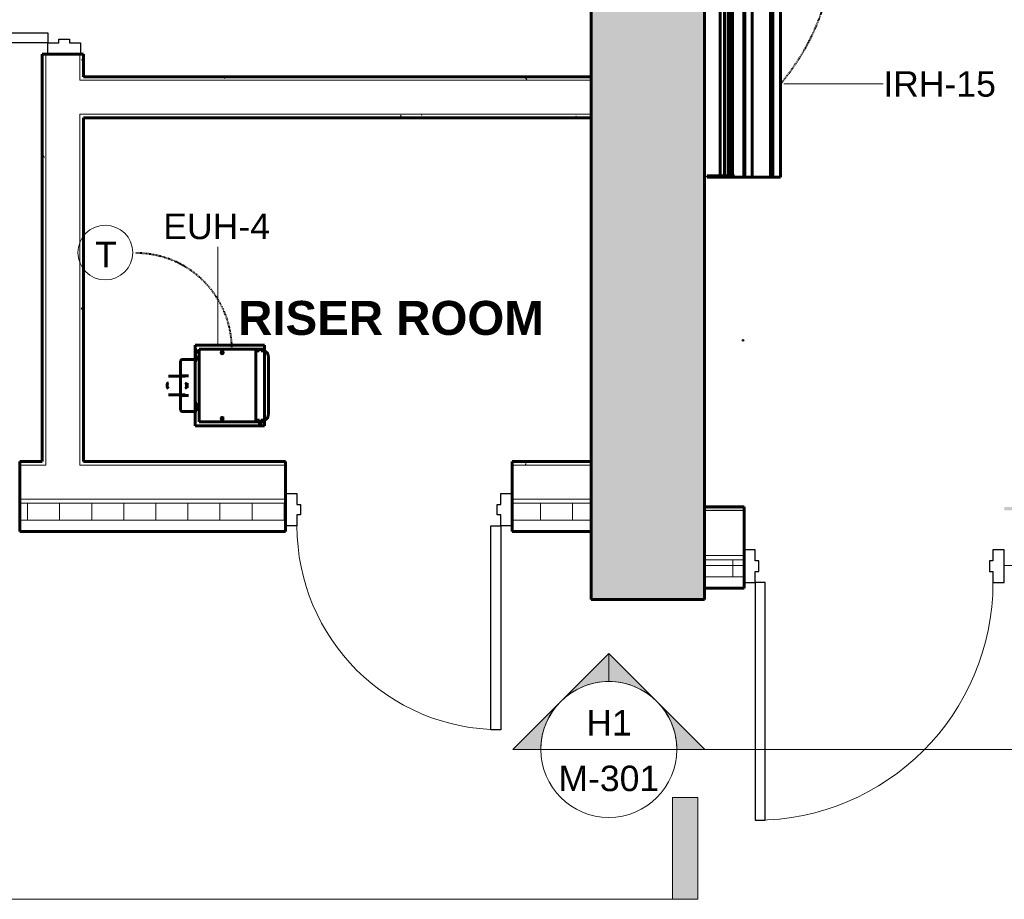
# Model space of a CAD drawing. Header units: inches. Extents: x -703 to 1762, y -443 to 551.
# Tile 8 of 15: x 44 to 218, y -65 to 91. Entities that reach past the tile are written whole.
import ezdxf

# ---------------------------------------------------------------- set-up
doc = ezdxf.new("R2010")
doc.units = ezdxf.units.IN
doc.header["$MEASUREMENT"] = 0
doc.linetypes.add('Hidden 1_16_', pattern=[0.09375, 0.0625, -0.03125])
for name, color, linetype, lineweight in [('A-ANNO-NOTE', 131, 'Continuous', 9), ('A-AREA-IDEN', 2, 'Continuous', 9), ('A-DETL', 90, 'Continuous', 9), ('A-DOOR', 31, 'Continuous', 18), ('A-DOOR-FRAM', 31, 'Continuous', 30), ('A-WALL', 113, 'Continuous', 18), ('A-WALL-PATT', 111, 'Continuous', 60), ('G-ANNO-SYMB', 111, 'Continuous', 9), ('I-WALL', 2, 'Continuous', 18), ('L-SITE-WALL', 31, 'Continuous', 18), ('M-EQPM', 50, 'Continuous', 60), ('M-EQPM-IDEN', 50, 'Continuous', 9)]:
    doc.layers.add(name, color=color, linetype=linetype, lineweight=lineweight)
doc.styles.add('Arial', font='arial.ttf', dxfattribs={"height": 4.5})
doc.styles.add('Arial_B', font='arialbd.ttf', dxfattribs={"height": 6})
pattern_1 = [(0, (0, 0), (15.36, 3.84), [0.634, -10.886, 0.634, -10.886, -61.44]), (0, (0, 0), (15.36, 3.84), [-23.04, 0.634, -22.406, 0.634, -10.886, -26.88]), (0, (0, 0), (15.36, 3.84), [-57.6, 0.634, -7.046, 0.634, -18.566]), (120, (5.76, 1.92), (-11.005538, 11.38215), [0.634, -10.886, 0.634, -10.886, -61.44]), (120, (5.76, 1.92), (-11.005538, 11.38215), [-23.04, 0.634, -22.406, 0.634, -10.886, -26.88]), (120, (5.76, 1.92), (-11.005538, 11.38215), [-57.6, 0.634, -7.046, 0.634, -18.566]), (240, (7.68, 9.6), (-4.354462, -15.22215), [0.634, -10.886, 0.634, -10.886, -61.44]), (240, (7.68, 9.6), (-4.354462, -15.22215), [-23.04, 0.634, -22.406, 0.634, -10.886, -26.88]), (240, (7.68, 9.6), (-4.354462, -15.22215), [-57.6, 0.634, -7.046, 0.634, -18.566])]
pattern_2 = [(0, (0, 0), (0, 5.666), []), (90, (0, 0), (-5.666, 3e-16), [])]

# ---------------------------------------------------------------- blocks, each defined once
blk = doc.blocks.new('Door-Passage-Single-Flush - 36_ x 84_-580149-01_All_Mech_WORK')
at = {"layer": 'A-DOOR', "color": 50, "lineweight": 30}
for p, q in [((16.25, -2.875), (18, -2.875)), ((16.25, -38.875), (16.25, -2.875)), ((18, -2.875), (18, -38.875)), ((18, -38.875), (16.25, -38.875))]:
    blk.add_line(p, q, dxfattribs=at)
at = {"layer": 'A-DOOR', "color": 7, "lineweight": 9}
blk.add_arc((18, -2.875), 36, 180, 270, dxfattribs=at)
at = {"layer": 'A-DOOR-FRAM', "color": 50}
for p, q in [((-20, 2.875), (-18, 2.875)), ((-20, -2.875), (-20, 2.875)), ((-18, 2.875), (-18, 0.9375)), ((18, 2.875), (20, 2.875)), ((18, 0.9375), (18, 2.875)), ((20, 2.875), (20, -2.875)), ((-18, 0.9375), (-17.375, 0.9375)), ((-17.375, 0.9375), (-17.375, -0.9375)), ((17.375, 0.9375), (18, 0.9375)), ((17.375, -0.9375), (17.375, 0.9375)), ((-18, -0.9375), (-18, -2.875)), ((-17.375, -0.9375), (-18, -0.9375)), ((18, -0.9375), (17.375, -0.9375)), ((18, -2.875), (18, -0.9375)), ((-18, -2.875), (-20, -2.875)), ((20, -2.875), (18, -2.875))]:
    blk.add_line(p, q, dxfattribs=at)
blk = doc.blocks.new('Door-Passage-Single-Flush - 36_ x 84_-580242-01_All_Mech_WORK')
at = {"layer": 'A-DOOR', "color": 50, "lineweight": 30}
for p, q in [((16.25, -5.4375), (18, -5.4375)), ((16.25, -41.4375), (16.25, -5.4375)), ((18, -5.4375), (18, -41.4375)), ((18, -41.4375), (16.25, -41.4375))]:
    blk.add_line(p, q, dxfattribs=at)
at = {"layer": 'A-DOOR', "color": 7, "lineweight": 9}
blk.add_arc((18, -5.4375), 36, 180, 270, dxfattribs=at)
at = {"layer": 'A-DOOR-FRAM', "color": 50}
for p, q in [((-20, 0.3125), (-18, 0.3125)), ((-20, -5.4375), (-20, 0.3125)), ((-18, 0.3125), (-18, -1.625)), ((18, 0.3125), (20, 0.3125)), ((18, -1.625), (18, 0.3125)), ((20, 0.3125), (20, -5.4375)), ((-18, -1.625), (-17.375, -1.625)), ((-17.375, -1.625), (-17.375, -3.5)), ((17.375, -1.625), (18, -1.625)), ((17.375, -3.5), (17.375, -1.625)), ((-18, -3.5), (-18, -5.4375)), ((-17.375, -3.5), (-18, -3.5)), ((18, -3.5), (17.375, -3.5)), ((18, -5.4375), (18, -3.5)), ((-18, -5.4375), (-20, -5.4375)), ((20, -5.4375), (18, -5.4375))]:
    blk.add_line(p, q, dxfattribs=at)
blk = doc.blocks.new('Door-Passage-Single-Flush - 42_ x 84_-580516-01_All_Mech_WORK')
at = {"layer": 'A-DOOR', "color": 50, "lineweight": 30}
for p, q in [((21, 48.4375), (19.25, 48.4375)), ((19.25, 48.4375), (19.25, 6.4375)), ((21, 6.4375), (21, 48.4375)), ((19.25, 6.4375), (21, 6.4375))]:
    blk.add_line(p, q, dxfattribs=at)
at = {"layer": 'A-DOOR', "color": 7, "lineweight": 9}
blk.add_arc((21, 6.4375), 42, 90, 180, dxfattribs=at)
at = {"layer": 'A-DOOR-FRAM', "color": 50}
for p, q in [((-21, 6.4375), (-23, 6.4375)), ((-23, 6.4375), (-23, 0.6875)), ((-21, 4.5), (-21, 6.4375)), ((21, 6.4375), (21, 4.5)), ((23, 6.4375), (21, 6.4375)), ((23, 0.6875), (23, 6.4375)), ((-20.375, 4.5), (-21, 4.5)), ((-20.375, 2.625), (-20.375, 4.5)), ((21, 4.5), (20.375, 4.5)), ((20.375, 4.5), (20.375, 2.625)), ((-21, 0.6875), (-21, 2.625)), ((-21, 2.625), (-20.375, 2.625)), ((20.375, 2.625), (21, 2.625)), ((21, 2.625), (21, 0.6875)), ((-23, 0.6875), (-21, 0.6875)), ((21, 0.6875), (23, 0.6875))]:
    blk.add_line(p, q, dxfattribs=at)
blk = doc.blocks.new('ANG M_I Facility_HOST_REVISED_07082024_rvt-1-01_All_Mech_WORK')
at = {"layer": 'A-WALL-PATT', "lineweight": 9}
h = blk.add_hatch(dxfattribs=at)
h.set_pattern_fill('FP_1', style=0, pattern_type=2)
h.set_pattern_definition([(50, (0, 0), (13.77135, -1.20496), [1.44, -15.84]), (355, (0, 0), (-2.66442, 14.44218), [1.152, -12.672]), (100.451, (1.148, -0.1), (11.10708, 13.23737), [1.224, -13.462]), (46.184, (0, 3.84), (20.4913, -3.17785), [2.16, -23.76]), (96.636, (1.708, 3.575), (17.9459, 18.70315), [1.836, -20.193]), (351.184, (0, 3.84), (17.9454, 18.7026), [1.728, -19.008]), (21, (1.92, 2.88), (11.46052, -7.73037), [1.44, -15.84]), (326, (1.92, 2.88), (4.67135, 13.92315), [1.152, -12.672]), (71.451, (2.875, 2.236), (16.13207, 6.19284), [1.224, -13.462]), (37.5, (0, 0), (0.233123, 6.39175), [0.634, -11.885, 0.634, -12.23, -12.72]), (37.5, (0, 0), (0.233123, 6.39175), [-25.382, 0.634, -12.086]), (7.5, (0, 0), (5.05073, 7.57304), [0.634, -6.701, 0.634, -11.597, -4.848]), (7.5, (0, 0), (5.05073, 7.57304), [-19.565, 0.634, -4.214]), (327.5, (-4.282, 0), (10.24958, -0.43289), [0.634, -4.166, 0.634, -14.342, -19.872]), (327.5, (-4.282, 0), (10.24958, -0.43289), [-19.776, 0.634, -19.238]), (317.5, (-6.202, 0), (11.19739, 1.92214), [0.634, -5.606, 0.634, -9.312, -14.112]), (317.5, (-6.202, 0), (11.19739, 1.92214), [-16.186, 0.634, -13.478])])
h.paths.add_polyline_path([(164.94, -11.66), (144.94, -11.66), (144.94, 488.34), (164.94, 488.34), (164.94, 468.34)])
h = blk.add_hatch(dxfattribs=at)
h.set_pattern_fill('FP_2', style=0, pattern_type=2)
h.set_pattern_definition(pattern_1)
h.paths.add_polyline_path([(48.56, 281.96), (48.56, 217.21), (47.94, 217.21), (47.94, 281.96)])
h.paths.add_polyline_path([(48.56, 177.21), (48.56, 173.21), (47.94, 173.21), (47.94, 177.21)])
h.paths.add_polyline_path([(48.56, 165.96), (48.56, 124.71), (47.94, 124.71), (47.94, 165.96)])
h.paths.add_polyline_path([(48.56, 84.71), (48.56, 12.71), (47.94, 12.71), (47.94, 84.71)])
h = blk.add_hatch(dxfattribs=at)
h.set_pattern_fill('FP_2', style=0, pattern_type=2)
h.set_pattern_definition(pattern_1)
h.paths.add_polyline_path([(55.19, 173.21), (54.56, 173.21), (54.56, 177.21), (55.19, 177.21)])
h.paths.add_polyline_path([(54.56, 80.09), (54.56, 84.71), (55.19, 84.71), (55.19, 80.71), (55.19, 80.09)])
h.paths.add_polyline_path([(54.56, 74.09), (55.19, 74.09), (55.19, 73.46), (55.19, 12.71), (54.56, 12.71)])
h.paths.add_polyline_path([(55.19, 124.71), (54.56, 124.71), (54.56, 165.96), (55.19, 165.96)])
h.paths.add_polyline_path([(55.19, 217.21), (54.56, 217.21), (54.56, 281.96), (55.19, 281.96)])
h = blk.add_hatch(dxfattribs=at)
h.set_pattern_fill('FP_2', style=0, pattern_type=2)
h.set_pattern_definition(pattern_1)
h.paths.add_polyline_path([(144.94, 80.09), (55.19, 80.09), (55.19, 80.71), (144.94, 80.71)])
h = blk.add_hatch(dxfattribs=at)
h.set_pattern_fill('FP_2', style=0, pattern_type=2)
h.set_pattern_definition(pattern_1)
h.paths.add_polyline_path([(55.19, 73.46), (55.19, 74.09), (144.94, 74.09), (144.94, 73.46)])
h = blk.add_hatch(dxfattribs=at)
h.set_pattern_fill('FP_2', style=0, pattern_type=2)
h.set_pattern_definition(pattern_1)
h.paths.add_polyline_path([(54.56, 12.71), (55.19, 12.71), (90.94, 12.71), (90.94, 12.09), (54.56, 12.09)])
h.paths.add_polyline_path([(-24.69, 12.71), (-24.06, 12.71), (-2.06, 12.71), (-2.06, 12.09), (-24.69, 12.09)])
h.paths.add_polyline_path([(-30.69, 12.71), (-30.69, 12.09), (-162.19, 12.09), (-162.19, 12.71), (-161.56, 12.71), (-31.31, 12.71)])
h.paths.add_polyline_path([(48.56, 12.71), (48.56, 12.09), (43.94, 12.09), (43.94, 12.71), (47.94, 12.71)])
h.paths.add_polyline_path([(144.94, 12.09), (130.94, 12.09), (130.94, 12.71), (144.94, 12.71)])
h = blk.add_hatch(dxfattribs=at)
h.set_pattern_fill('FP_3', style=0, pattern_type=2)
h.set_pattern_definition(pattern_2)
h.paths.add_polyline_path([(144.94, 2.34), (130.94, 2.34), (130.94, 5.34), (144.94, 5.34)])
h.paths.add_polyline_path([(90.94, 2.34), (43.94, 2.34), (43.94, 5.34), (90.94, 5.34)])
h.paths.add_polyline_path([(-2.06, 2.34), (-163.06, 2.34), (-163.06, 5.34), (-2.06, 5.34)])
h = blk.add_hatch(dxfattribs=at)
h.set_pattern_fill('FP_2', style=0, pattern_type=2)
h.set_pattern_definition(pattern_1)
h.paths.add_polyline_path([(171.94, 4.71), (171.94, 4.09), (164.94, 4.09), (164.94, 4.71)])
h.paths.add_polyline_path([(276.94, 4.71), (276.94, 4.09), (217.94, 4.09), (217.94, 4.71)])
h.paths.add_polyline_path([(584.94, 4.71), (584.94, 4.09), (472.94, 4.09), (472.94, 4.71)])
h = blk.add_hatch(dxfattribs=at)
h.set_pattern_fill('FP_3', style=0, pattern_type=2)
h.set_pattern_definition(pattern_2)
h.paths.add_polyline_path([(164.94, -4.66), (171.94, -4.66), (171.94, -7.66), (164.94, -7.66)])
h.paths.add_polyline_path([(217.94, -4.66), (276.94, -4.66), (276.94, -7.66), (217.94, -7.66)])
h.paths.add_polyline_path([(472.94, -4.66), (584.94, -4.66), (584.94, -7.66), (472.94, -7.66)])
at = {"layer": 'A-WALL', "color": 10}
for p, q in [((48.56, 84.71), (48.56, 12.71)), ((54.56, 84.71), (54.56, 80.09)), ((54.56, 80.09), (55.19, 80.09)), ((144.94, 80.09), (55.19, 80.09)), ((54.56, 74.09), (54.56, 12.71)), ((54.56, 74.09), (55.19, 74.09)), ((144.94, 74.09), (55.19, 74.09)), ((43.94, 12.71), (43.94, 12.71)), ((48.56, 12.71), (48.56, 12.09)), ((54.56, 12.71), (54.56, 12.09)), ((90.94, 12.71), (90.94, 12.71)), ((130.94, 12.71), (130.94, 12.71)), ((144.94, 12.71), (144.94, 12.71)), ((48.56, 12.09), (43.94, 12.09)), ((90.94, 12.09), (54.56, 12.09)), ((144.94, 12.09), (130.94, 12.09)), ((90.94, 6.09), (43.94, 6.09)), ((90.94, 5.34), (43.94, 5.34)), ((144.94, 6.09), (130.94, 6.09)), ((144.94, 5.34), (130.94, 5.34)), ((164.94, 4.71), (164.94, 4.71)), ((164.94, 4.09), (171.94, 4.09)), ((171.94, 4.71), (171.94, 4.71)), ((90.94, 2.34), (43.94, 2.34)), ((144.94, 2.34), (130.94, 2.34)), ((43.94, 0.34), (43.94, 0.34)), ((90.94, 0.34), (90.94, 0.34)), ((130.94, 0.34), (130.94, 0.34)), ((144.94, 0.34), (144.94, 0.34)), ((164.94, -3.91), (171.94, -3.91)), ((164.94, -4.66), (171.94, -4.66)), ((164.94, -7.66), (171.94, -7.66)), ((164.94, -9.66), (164.94, -9.66)), ((171.94, -9.66), (171.94, -9.66))]:
    blk.add_line(p, q, dxfattribs=at)
at = {"layer": 'A-WALL', "color": 250, "lineweight": 60}
for p, q in [((47.94, 12.71), (43.94, 12.71)), ((43.94, 12.71), (43.94, 0.34)), ((90.94, 12.71), (55.19, 12.71)), ((90.94, 0.34), (90.94, 12.71)), ((144.94, 12.71), (130.94, 12.71)), ((130.94, 12.71), (130.94, 0.34)), ((144.94, 0.34), (144.94, 12.71)), ((171.94, 4.71), (164.94, 4.71)), ((164.94, 4.71), (164.94, -9.66)), ((171.94, -9.66), (171.94, 4.71)), ((43.94, 0.34), (90.94, 0.34)), ((130.94, 0.34), (144.94, 0.34)), ((164.94, -9.66), (171.94, -9.66))]:
    blk.add_line(p, q, dxfattribs=at)
at = {"layer": 'I-WALL', "color": 250, "lineweight": 60}
for p, q in [((55.19, 84.71), (47.94, 84.71)), ((47.94, 84.71), (47.94, 12.71)), ((55.19, 80.71), (55.19, 84.71)), ((144.94, 80.71), (55.19, 80.71)), ((144.94, 73.46), (144.94, 80.71)), ((55.19, 12.71), (55.19, 73.46)), ((55.19, 73.46), (144.94, 73.46))]:
    blk.add_line(p, q, dxfattribs=at)
at = {"layer": 'I-WALL', "color": 10}
for p, q in [((47.94, 84.71), (47.94, 84.71)), ((55.19, 84.71), (55.19, 84.71)), ((55.19, 80.71), (55.19, 80.71)), ((144.94, 80.71), (144.94, 80.71)), ((55.19, 73.46), (55.19, 73.46)), ((144.94, 73.46), (144.94, 73.46)), ((47.94, 12.71), (47.94, 12.71)), ((55.19, 12.71), (55.19, 12.71))]:
    blk.add_line(p, q, dxfattribs=at)
at = {"layer": 'L-SITE-WALL', "color": 250, "lineweight": 60}
for p, q in [((144.94, 488.34), (144.94, -11.66)), ((164.94, -11.66), (164.94, 468.34)), ((144.94, -11.66), (164.94, -11.66))]:
    blk.add_line(p, q, dxfattribs=at)
at = {"layer": 'L-SITE-WALL', "color": 10}
for p, q in [((144.94, -11.66), (144.94, -11.66)), ((164.94, -11.66), (164.94, -11.66))]:
    blk.add_line(p, q, dxfattribs=at)
at = {"layer": 'A-DOOR', "color": 10, "lineweight": 18}
for name, p, rotation in [('Door-Passage-Single-Flush - 36_ x 84_-580149-01_All_Mech_WORK', (51.81, 104.71), 270), ('Door-Passage-Single-Flush - 42_ x 84_-580516-01_All_Mech_WORK', (194.94, -2.22), 180)]:
    blk.add_blockref(name, p, dxfattribs=dict(at, rotation=rotation))
blk.add_blockref('Door-Passage-Single-Flush - 36_ x 84_-580242-01_All_Mech_WORK', (110.94, 6.78), dxfattribs=at)
blk = doc.blocks.new('SW-33 _Generic 2 Lamp_1 - SW-33 _Generic 2 Lamp_-2891198-01_All_Mech_WORK')
at = {"layer": 'M-EQPM'}
for p, q in [((-535.89, 16.95), (-535.89, 18.3)), ((-535.89, 15.15), (-535.89, 18.3)), ((-535.89, 16.95), (-535.89, 18.3)), ((-535.89, 18.3), (-535.89, 12)), ((-535.89, 18.3), (-502.89, 18.3)), ((-502.89, 12), (-502.89, 18.3)), ((-502.89, 18.3), (-502.89, 16.95)), ((-535.89, 16.52), (-535.89, 16.95)), ((-535.89, 16.52), (-535.89, 16.95)), ((-535.89, 16.95), (-502.89, 16.95)), ((-535.89, 13.26), (-535.89, 16.52)), ((-535.89, 13.26), (-535.89, 16.52)), ((-535.89, 16.52), (-502.89, 16.52)), ((-502.89, 16.95), (-502.89, 16.52)), ((-502.89, 16.52), (-502.89, 13.26)), ((-535.89, 15.15), (-535.89, 12)), ((-535.89, 11.82), (-535.89, 13.26)), ((-535.89, 11.82), (-535.89, 13.26)), ((-535.89, 13.26), (-502.89, 13.26)), ((-502.89, 13.26), (-502.89, 11.82)), ((-535.89, 9.45), (-535.89, 12)), ((-535.89, 12), (-535.89, 9.45)), ((-535.89, 12), (-502.89, 12)), ((-535.89, 11.82), (-535.89, 9.65)), ((-535.89, 9.65), (-535.89, 11.82)), ((-535.89, 11.82), (-502.89, 11.82)), ((-502.89, 9.45), (-502.89, 12)), ((-502.89, 11.82), (-502.89, 9.65)), ((-535.89, 10.15), (-535.89, 8.42)), ((-535.89, 9.65), (-535.89, 10.15)), ((-535.89, 10.15), (-535.89, 7.15)), ((-535.89, 8.42), (-535.89, 10.15)), ((-535.64, 10.15), (-535.89, 10.15)), ((-535.89, 9.82), (-535.89, 7.65)), ((-535.89, 9.82), (-535.89, 8.38)), ((-535.89, 9.82), (-535.89, 7.65)), ((-535.89, 8.38), (-535.89, 9.82)), ((-502.89, 9.82), (-535.89, 9.82)), ((-535.89, 7.65), (-535.89, 9.65)), ((-535.89, 9.65), (-502.89, 9.65)), ((-535.89, 9.02), (-535.89, 9.45)), ((-535.89, 9.45), (-535.89, 9.02)), ((-535.89, 9.45), (-502.89, 9.45)), ((-535.89, 8.38), (-535.89, 9.02)), ((-535.89, 9.02), (-535.89, 8.38)), ((-535.89, 9.02), (-502.89, 9.02)), ((-535.64, 10.15), (-535.64, 8.42)), ((-535.64, 7.15), (-535.64, 10.15)), ((-503.14, 10.15), (-503.14, 7.15)), ((-503.14, 8.42), (-503.14, 10.15)), ((-502.89, 10.15), (-503.14, 10.15)), ((-502.89, 10.15), (-502.89, 8.42)), ((-502.89, 7.15), (-502.89, 10.15)), ((-502.89, 9.82), (-502.89, 8.38)), ((-502.89, 7.65), (-502.89, 9.82)), ((-502.89, 9.65), (-502.89, 7.65)), ((-502.89, 9.02), (-502.89, 9.45)), ((-502.89, 8.38), (-502.89, 9.02)), ((-535.89, 8.42), (-535.89, 6.37)), ((-535.89, 6.37), (-535.89, 8.42)), ((-535.89, 8.42), (-535.64, 8.42)), ((-535.89, 8.38), (-502.89, 8.38)), ((-535.89, 7.65), (-535.89, 7.68)), ((-535.89, 7.65), (-535.89, 7.15)), ((-535.89, 7.65), (-502.89, 7.65)), ((-535.89, 7.15), (-535.89, 5.42)), ((-535.89, 7.15), (-535.89, 5.42)), ((-535.89, 7.15), (-535.64, 7.15)), ((-535.64, 8.42), (-535.64, 6.37)), ((-535.64, 5.42), (-535.64, 7.15)), ((-503.14, 6.37), (-503.14, 8.42)), ((-503.14, 8.42), (-502.89, 8.42)), ((-503.14, 7.15), (-503.14, 5.42)), ((-503.14, 7.15), (-502.89, 7.15)), ((-502.89, 8.42), (-502.89, 6.37)), ((-502.89, 5.42), (-502.89, 7.15)), ((-535.89, 6.37), (-535.89, 5.84)), ((-535.89, 5.31), (-535.89, 6.37)), ((-535.89, 6.37), (-535.64, 6.37)), ((-535.89, 5.31), (-535.89, 5.84)), ((-535.89, 5.42), (-535.89, 5.31)), ((-535.89, 5.42), (-535.89, 5.31)), ((-535.89, 5.42), (-535.64, 5.42)), ((-535.89, 5.31), (-535.64, 5.31)), ((-535.64, 6.37), (-535.64, 5.31)), ((-535.64, 5.31), (-535.64, 5.42)), ((-503.14, 5.31), (-503.14, 6.37)), ((-503.14, 6.37), (-502.89, 6.37)), ((-503.14, 5.42), (-503.14, 5.31)), ((-503.14, 5.42), (-502.89, 5.42)), ((-503.14, 5.31), (-502.89, 5.31)), ((-502.89, 6.37), (-502.89, 5.31)), ((-502.89, 5.31), (-502.89, 5.42))]:
    blk.add_line(p, q, dxfattribs=at)
blk = doc.blocks.new('Modine-Horizontal_Unit_Heater-HER-All_Models - HER  30-50-2912695-01_All_Mech_WORK')
at = {"layer": 'M-EQPM'}
for p, q in [((5.48, 4.73), (5.48, 1.8)), ((7.13, 4.73), (7.13, 4.73)), ((7.13, 4.73), (7.13, 4.73)), ((7.13, 4.73), (7.13, 4.73)), ((7.13, 4.73), (7.13, 4.73)), ((8.78, 1.8), (8.78, 4.73)), ((2.51, 2.3), (2.51, 0)), ((2.79, 2.59), (2.8, 2.59)), ((5.39, 2.29), (5.39, 1.19)), ((7.13, 2.59), (7.13, 2.59)), ((7.13, 2.59), (7.13, 2.59)), ((7.13, 2.59), (7.13, 2.59)), ((7.13, 2.59), (7.13, 2.59)), ((7.13, 1.8), (7.13, 1.8)), ((7.13, 1.8), (7.13, 1.8)), ((7.13, 1.8), (7.13, 1.8)), ((7.13, 1.8), (7.13, 1.8)), ((8.86, 1.19), (8.86, 2.29)), ((11.45, 2.59), (11.46, 2.59)), ((11.74, 0), (11.74, 2.3)), ((6.97, 1.55), (6.97, 1.19)), ((7.13, 1.55), (7.13, 1.55)), ((7.13, 1.55), (7.13, 1.55)), ((7.13, 1.19), (7.13, 1.19)), ((7.13, 1.19), (7.13, 1.19)), ((7.13, 1.19), (7.13, 1.19)), ((7.13, 1.19), (7.13, 1.19)), ((7.29, 1.19), (7.29, 1.55)), ((14.25, 0), (0, 0)), ((0, 0), (0, -12.25)), ((0, -12.25), (0, 0)), ((0, 0), (14.25, 0)), ((0, 0), (0, 0)), ((13.55, -0.7), (0.7, -0.7)), ((0.7, -0.7), (0.7, -0.7)), ((0.7, -0.7), (13.55, -0.7)), ((0.7, -12.25), (0.7, -0.7)), ((0.7, -12.25), (0.7, -0.7)), ((2.63, 0), (2.63, -0.25)), ((2.63, 0), (3.99, 0)), ((3.99, 0), (2.63, 0)), ((2.63, -0.25), (3.99, -0.25)), ((3.99, -0.25), (2.63, -0.25)), ((3.99, -0.25), (3.99, 0)), ((7.13, 0), (7.13, 0)), ((7.13, 0), (7.13, 0)), ((11.52, 0), (11.52, -0.25)), ((11.52, 0), (12.39, 0)), ((12.39, 0), (11.52, 0)), ((11.52, -0.25), (12.39, -0.25)), ((12.39, -0.25), (11.52, -0.25)), ((12.39, -0.25), (12.39, 0)), ((12.77, 0), (12.77, -0.25)), ((12.77, 0), (13.41, 0)), ((13.41, 0), (12.77, 0)), ((12.77, -0.25), (13.41, -0.25)), ((13.41, -0.25), (12.77, -0.25)), ((13.41, -0.25), (13.41, 0)), ((13.55, -0.7), (13.55, -0.7)), ((13.55, -0.7), (13.55, -12.25)), ((13.55, -12.25), (13.55, -0.7)), ((14.25, -12.25), (14.25, 0)), ((14.25, 0), (14.25, -12.25)), ((14.25, 0), (14.25, 0)), ((0.31, -11.34), (0.31, -11.6)), ((0.31, -11.6), (0.31, -11.34)), ((0.31, -11.34), (0.31, -11.34)), ((0.99, -11.34), (0.31, -11.34)), ((0.31, -11.34), (0.99, -11.34)), ((0.31, -11.34), (0.31, -11.6)), ((0.31, -11.6), (0.31, -11.34)), ((0.31, -11.34), (0.31, -11.34)), ((0.99, -11.34), (0.31, -11.34)), ((0.31, -11.34), (0.99, -11.34)), ((0.31, -11.34), (0.31, -11.6)), ((0.31, -11.6), (0.31, -11.34)), ((0.31, -11.34), (0.31, -11.34)), ((0.99, -11.34), (0.31, -11.34)), ((0.31, -11.34), (0.99, -11.34)), ((0.31, -11.34), (0.31, -11.6)), ((0.31, -11.6), (0.31, -11.34)), ((0.31, -11.34), (0.31, -11.34)), ((0.99, -11.34), (0.31, -11.34)), ((0.31, -11.34), (0.99, -11.34)), ((0.31, -11.6), (0.31, -11.6)), ((0.31, -11.6), (0.99, -11.6)), ((0.99, -11.6), (0.31, -11.6)), ((0.31, -11.6), (0.31, -11.6)), ((0.31, -11.6), (0.99, -11.6)), ((0.99, -11.6), (0.31, -11.6)), ((0.31, -11.6), (0.31, -11.6)), ((0.31, -11.6), (0.99, -11.6)), ((0.99, -11.6), (0.31, -11.6)), ((0.31, -11.6), (0.31, -11.6)), ((0.31, -11.6), (0.99, -11.6)), ((0.99, -11.6), (0.31, -11.6)), ((0.99, -10.72), (0.99, -10.71)), ((0.99, -10.71), (13.27, -10.71)), ((0.99, -10.71), (0.99, -11.23)), ((0.99, -10.72), (0.99, -10.71)), ((0.99, -10.71), (13.27, -10.71)), ((0.99, -10.71), (0.99, -11.23)), ((0.99, -10.72), (0.99, -10.71)), ((0.99, -10.71), (13.27, -10.71)), ((0.99, -10.71), (0.99, -11.23)), ((0.99, -10.72), (0.99, -10.71)), ((0.99, -10.71), (13.27, -10.71)), ((0.99, -10.71), (0.99, -11.23)), ((0.99, -11.23), (0.99, -10.72)), ((0.99, -10.72), (13.27, -10.72)), ((0.99, -11.23), (0.99, -10.72)), ((0.99, -10.72), (13.27, -10.72)), ((0.99, -11.23), (0.99, -10.72)), ((0.99, -10.72), (13.27, -10.72)), ((0.99, -11.23), (0.99, -10.72)), ((0.99, -10.72), (13.27, -10.72)), ((0.99, -11.23), (0.99, -11.34)), ((0.99, -11.34), (0.99, -11.23)), ((0.99, -11.23), (0.99, -11.34)), ((0.99, -11.34), (0.99, -11.23)), ((0.99, -11.23), (0.99, -11.34)), ((0.99, -11.34), (0.99, -11.23)), ((0.99, -11.23), (0.99, -11.34)), ((0.99, -11.34), (0.99, -11.23)), ((0.99, -11.34), (0.99, -11.34)), ((0.99, -11.34), (0.99, -11.34)), ((0.99, -11.34), (0.99, -11.34)), ((0.99, -11.34), (0.99, -11.34)), ((0.99, -11.6), (0.99, -11.71)), ((0.99, -11.71), (0.99, -11.6)), ((0.99, -11.6), (0.99, -11.6)), ((0.99, -11.6), (0.99, -11.71)), ((0.99, -11.71), (0.99, -11.6)), ((0.99, -11.6), (0.99, -11.6)), ((0.99, -11.6), (0.99, -11.71)), ((0.99, -11.71), (0.99, -11.6)), ((0.99, -11.6), (0.99, -11.6)), ((0.99, -11.6), (0.99, -11.71)), ((0.99, -11.71), (0.99, -11.6)), ((0.99, -11.6), (0.99, -11.6)), ((0.99, -11.71), (0.99, -11.91)), ((0.99, -11.91), (0.99, -11.71)), ((0.99, -11.71), (0.99, -11.91)), ((0.99, -11.91), (0.99, -11.71)), ((0.99, -11.71), (0.99, -11.91)), ((0.99, -11.91), (0.99, -11.71)), ((0.99, -11.71), (0.99, -11.91)), ((0.99, -11.91), (0.99, -11.71)), ((13.27, -10.71), (13.27, -10.72)), ((13.27, -11.23), (13.27, -10.71)), ((13.27, -10.71), (13.27, -10.72)), ((13.27, -11.23), (13.27, -10.71)), ((13.27, -10.71), (13.27, -10.72)), ((13.27, -11.23), (13.27, -10.71)), ((13.27, -10.71), (13.27, -10.72)), ((13.27, -11.23), (13.27, -10.71)), ((13.27, -10.72), (13.27, -11.23)), ((13.27, -10.72), (13.27, -11.23)), ((13.27, -10.72), (13.27, -11.23)), ((13.27, -10.72), (13.27, -11.23)), ((13.27, -11.27), (13.27, -11.23)), ((13.27, -11.23), (13.27, -11.27)), ((13.27, -11.27), (13.27, -11.23)), ((13.27, -11.23), (13.27, -11.27)), ((13.27, -11.27), (13.27, -11.23)), ((13.27, -11.23), (13.27, -11.27)), ((13.27, -11.27), (13.27, -11.23)), ((13.27, -11.23), (13.27, -11.27)), ((13.52, -11.37), (13.27, -11.27)), ((13.27, -11.27), (13.52, -11.37)), ((13.27, -11.27), (13.27, -11.27)), ((13.52, -11.37), (13.27, -11.27)), ((13.27, -11.27), (13.52, -11.37)), ((13.27, -11.27), (13.27, -11.27)), ((13.52, -11.37), (13.27, -11.27)), ((13.27, -11.27), (13.52, -11.37)), ((13.27, -11.27), (13.27, -11.27)), ((13.52, -11.37), (13.27, -11.27)), ((13.27, -11.27), (13.52, -11.37)), ((13.27, -11.27), (13.27, -11.27)), ((13.27, -11.67), (13.52, -11.57)), ((13.52, -11.57), (13.27, -11.67)), ((13.27, -11.67), (13.52, -11.57)), ((13.52, -11.57), (13.27, -11.67)), ((13.27, -11.67), (13.52, -11.57)), ((13.52, -11.57), (13.27, -11.67)), ((13.27, -11.67), (13.52, -11.57)), ((13.52, -11.57), (13.27, -11.67)), ((13.27, -11.71), (13.27, -11.67)), ((13.27, -11.67), (13.27, -11.71)), ((13.27, -11.67), (13.27, -11.67)), ((13.27, -11.71), (13.27, -11.67)), ((13.27, -11.67), (13.27, -11.71)), ((13.27, -11.67), (13.27, -11.67)), ((13.27, -11.71), (13.27, -11.67)), ((13.27, -11.67), (13.27, -11.71)), ((13.27, -11.67), (13.27, -11.67)), ((13.27, -11.71), (13.27, -11.67)), ((13.27, -11.67), (13.27, -11.71)), ((13.27, -11.67), (13.27, -11.67)), ((13.27, -11.91), (13.27, -11.71)), ((13.27, -11.71), (13.27, -11.91)), ((13.27, -11.91), (13.27, -11.71)), ((13.27, -11.71), (13.27, -11.91)), ((13.27, -11.91), (13.27, -11.71)), ((13.27, -11.71), (13.27, -11.91)), ((13.27, -11.91), (13.27, -11.71)), ((13.27, -11.71), (13.27, -11.91)), ((13.52, -11.37), (13.52, -11.57)), ((13.52, -11.57), (13.52, -11.37)), ((13.52, -11.37), (13.52, -11.37)), ((13.52, -11.37), (13.52, -11.57)), ((13.52, -11.57), (13.52, -11.37)), ((13.52, -11.37), (13.52, -11.37)), ((13.52, -11.37), (13.52, -11.57)), ((13.52, -11.57), (13.52, -11.37)), ((13.52, -11.37), (13.52, -11.37)), ((13.52, -11.37), (13.52, -11.57)), ((13.52, -11.57), (13.52, -11.37)), ((13.52, -11.37), (13.52, -11.37)), ((13.52, -11.57), (13.52, -11.57)), ((13.52, -11.57), (13.52, -11.57)), ((13.52, -11.57), (13.52, -11.57)), ((13.52, -11.57), (13.52, -11.57)), ((0, -12.25), (14.25, -12.25)), ((14.25, -12.25), (0, -12.25)), ((0, -12.25), (0, -12.25)), ((0.7, -12.25), (13.55, -12.25)), ((13.55, -12.25), (0.7, -12.25)), ((0.7, -12.25), (0.7, -12.25)), ((1.99, -12.91), (1.99, -12.92)), ((1.99, -12.92), (1.99, -12.91)), ((1.99, -12.91), (12.27, -12.91)), ((1.99, -12.91), (1.99, -12.91)), ((1.99, -12.91), (1.99, -12.92)), ((1.99, -12.92), (1.99, -12.91)), ((1.99, -12.91), (12.27, -12.91)), ((1.99, -12.91), (1.99, -12.91)), ((1.99, -12.91), (1.99, -12.92)), ((1.99, -12.92), (1.99, -12.91)), ((1.99, -12.91), (12.27, -12.91)), ((1.99, -12.91), (1.99, -12.91)), ((1.99, -12.91), (1.99, -12.92)), ((1.99, -12.92), (1.99, -12.91)), ((1.99, -12.91), (12.27, -12.91)), ((1.99, -12.91), (1.99, -12.91)), ((1.99, -12.92), (12.27, -12.92)), ((1.99, -12.92), (12.27, -12.92)), ((1.99, -12.92), (12.27, -12.92)), ((1.99, -12.92), (12.27, -12.92)), ((12.27, -12.92), (12.27, -12.91)), ((12.27, -12.91), (12.27, -12.92)), ((12.27, -12.91), (12.27, -12.91)), ((12.27, -12.92), (12.27, -12.91)), ((12.27, -12.91), (12.27, -12.92)), ((12.27, -12.91), (12.27, -12.91)), ((12.27, -12.92), (12.27, -12.91)), ((12.27, -12.91), (12.27, -12.92)), ((12.27, -12.91), (12.27, -12.91)), ((12.27, -12.92), (12.27, -12.91)), ((12.27, -12.91), (12.27, -12.92)), ((12.27, -12.91), (12.27, -12.91)), ((13.55, -12.25), (13.55, -12.25)), ((14.25, -12.25), (14.25, -12.25))]:
    blk.add_line(p, q, dxfattribs=at)
at = {"layer": 'M-EQPM', "flags": 128}
for points in [[(6.62, 4.73), (6.75, 4.93), (6.93, 4.98)], [(6.93, 4.98), (7.01, 4.98), (7.13, 4.98)], [(7.13, 4.98), (6.96, 4.98), (6.93, 4.98)], [(7.32, 4.98), (7.24, 4.98), (7.13, 4.98)], [(7.13, 4.98), (7.29, 4.98), (7.32, 4.98)], [(7.32, 4.98), (7.54, 4.89), (7.63, 4.73)], [(2.51, 2.3), (2.6, 2.51), (2.79, 2.59)], [(2.79, 2.59), (2.89, 2.59), (3.16, 2.59), (3.61, 2.59), (4.21, 2.59), (4.93, 2.59), (5.75, 2.59), (6.63, 2.59), (7.13, 2.59)], [(7.13, 2.59), (6.23, 2.59), (5.37, 2.59), (4.59, 2.59), (3.92, 2.59), (3.39, 2.59), (3.02, 2.59), (2.82, 2.59), (2.79, 2.59)], [(5.14, 2.59), (5.33, 2.46), (5.39, 2.29)], [(6.93, 1.55), (6.71, 1.64), (6.62, 1.8)], [(11.46, 2.59), (11.36, 2.59), (11.09, 2.59), (10.64, 2.59), (10.04, 2.59), (9.32, 2.59), (8.5, 2.59), (7.62, 2.59), (7.13, 2.59)], [(7.13, 2.59), (8.02, 2.59), (8.88, 2.59), (9.66, 2.59), (10.33, 2.59), (10.86, 2.59), (11.23, 2.59), (11.43, 2.59), (11.46, 2.59)], [(7.63, 1.8), (7.5, 1.6), (7.33, 1.55)], [(8.86, 2.29), (8.95, 2.5), (9.11, 2.59)], [(11.46, 2.59), (11.66, 2.5), (11.74, 2.3)], [(6.93, 1.55), (7.01, 1.55), (7.13, 1.55)], [(7.13, 1.55), (6.96, 1.55), (6.93, 1.55)], [(7.33, 1.55), (7.24, 1.55), (7.13, 1.55)], [(7.13, 1.55), (7.29, 1.55), (7.33, 1.55)]]:
    blk.add_lwpolyline(points, dxfattribs=at)
at = {"layer": 'M-EQPM'}
for centre, radius, start, end in [((1.31, -4.75), 0.188, 90, 270), ((1.31, -4.75), 0.187, 90, 270), ((1.31, -4.75), 0.188, 270, 90), ((1.31, -4.75), 0.187, 270, 90), ((12.94, -4.75), 0.188, 90, 270), ((12.94, -4.75), 0.187, 90, 270), ((12.94, -4.75), 0.188, 270, 90), ((12.94, -4.75), 0.188, 270, 90)]:
    blk.add_arc(centre, radius, start, end, dxfattribs=at)
for points, knots in [([(0.99, -11.91), (0.99, -11.99), (1, -12.14), (1.1, -12.42), (1.28, -12.64), (1.46, -12.76), (1.53, -12.8), (1.58, -12.82), (1.65, -12.85), (1.73, -12.88), (1.84, -12.9), (1.93, -12.91), (1.99, -12.91)], [0, 0, 0, 0, 0.142857, 0.285714, 0.571429, 0.678571, 0.705357, 0.732143, 0.785714, 0.839286, 0.892857, 1, 1, 1, 1]), ([(1.99, -12.91), (1.91, -12.91), (1.79, -12.89), (1.65, -12.85), (1.51, -12.79), (1.35, -12.69), (1.17, -12.51), (1.05, -12.3), (1, -12.08), (0.99, -11.97), (0.99, -11.91)], [0, 0, 0, 0, 0.142857, 0.214286, 0.285714, 0.428571, 0.571429, 0.785714, 0.892857, 1, 1, 1, 1]), ([(0.99, -11.91), (0.99, -11.99), (1, -12.14), (1.1, -12.42), (1.28, -12.64), (1.46, -12.76), (1.53, -12.8), (1.58, -12.82), (1.65, -12.85), (1.73, -12.88), (1.84, -12.9), (1.93, -12.91), (1.99, -12.91)], [0, 0, 0, 0, 0.142857, 0.285714, 0.571429, 0.678571, 0.705357, 0.732143, 0.785714, 0.839286, 0.892857, 1, 1, 1, 1]), ([(1.99, -12.91), (1.91, -12.91), (1.79, -12.89), (1.65, -12.85), (1.51, -12.79), (1.35, -12.69), (1.17, -12.51), (1.05, -12.3), (1, -12.08), (0.99, -11.97), (0.99, -11.91)], [0, 0, 0, 0, 0.142857, 0.214286, 0.285714, 0.428571, 0.571429, 0.785714, 0.892857, 1, 1, 1, 1]), ([(0.99, -11.91), (0.99, -11.99), (1, -12.14), (1.1, -12.42), (1.28, -12.64), (1.46, -12.76), (1.53, -12.8), (1.58, -12.82), (1.65, -12.85), (1.73, -12.88), (1.84, -12.9), (1.93, -12.91), (1.99, -12.91)], [0, 0, 0, 0, 0.142857, 0.285714, 0.571429, 0.678571, 0.705357, 0.732143, 0.785714, 0.839286, 0.892857, 1, 1, 1, 1]), ([(1.99, -12.91), (1.91, -12.91), (1.79, -12.89), (1.65, -12.85), (1.51, -12.79), (1.35, -12.69), (1.17, -12.51), (1.05, -12.3), (1, -12.08), (0.99, -11.97), (0.99, -11.91)], [0, 0, 0, 0, 0.142857, 0.214286, 0.285714, 0.428571, 0.571429, 0.785714, 0.892857, 1, 1, 1, 1]), ([(0.99, -11.91), (0.99, -11.99), (1, -12.14), (1.1, -12.42), (1.28, -12.64), (1.46, -12.76), (1.53, -12.8), (1.58, -12.82), (1.65, -12.85), (1.73, -12.88), (1.84, -12.9), (1.93, -12.91), (1.99, -12.91)], [0, 0, 0, 0, 0.142857, 0.285714, 0.571429, 0.678571, 0.705357, 0.732143, 0.785714, 0.839286, 0.892857, 1, 1, 1, 1]), ([(1.99, -12.91), (1.91, -12.91), (1.79, -12.89), (1.65, -12.85), (1.51, -12.79), (1.35, -12.69), (1.17, -12.51), (1.05, -12.3), (1, -12.08), (0.99, -11.97), (0.99, -11.91)], [0, 0, 0, 0, 0.142857, 0.214286, 0.285714, 0.428571, 0.571429, 0.785714, 0.892857, 1, 1, 1, 1]), ([(12.27, -12.91), (12.34, -12.91), (12.46, -12.89), (12.6, -12.85), (12.74, -12.79), (12.9, -12.69), (13.08, -12.51), (13.23, -12.25), (13.26, -12.02), (13.27, -11.91)], [0, 0, 0, 0, 0.142857, 0.214286, 0.285714, 0.428571, 0.571429, 0.785714, 1, 1, 1, 1]), ([(13.27, -11.91), (13.26, -11.99), (13.25, -12.14), (13.15, -12.42), (12.97, -12.64), (12.79, -12.76), (12.72, -12.8), (12.67, -12.82), (12.6, -12.85), (12.52, -12.88), (12.41, -12.9), (12.32, -12.91), (12.27, -12.91)], [0, 0, 0, 0, 0.142857, 0.285714, 0.571429, 0.678571, 0.705357, 0.732143, 0.785714, 0.839286, 0.892857, 1, 1, 1, 1]), ([(12.27, -12.91), (12.34, -12.91), (12.46, -12.89), (12.6, -12.85), (12.74, -12.79), (12.9, -12.69), (13.08, -12.51), (13.23, -12.25), (13.26, -12.02), (13.27, -11.91)], [0, 0, 0, 0, 0.142857, 0.214286, 0.285714, 0.428571, 0.571429, 0.785714, 1, 1, 1, 1]), ([(13.27, -11.91), (13.26, -11.99), (13.25, -12.14), (13.15, -12.42), (12.97, -12.64), (12.79, -12.76), (12.72, -12.8), (12.67, -12.82), (12.6, -12.85), (12.52, -12.88), (12.41, -12.9), (12.32, -12.91), (12.27, -12.91)], [0, 0, 0, 0, 0.142857, 0.285714, 0.571429, 0.678571, 0.705357, 0.732143, 0.785714, 0.839286, 0.892857, 1, 1, 1, 1]), ([(12.27, -12.91), (12.34, -12.91), (12.46, -12.89), (12.6, -12.85), (12.74, -12.79), (12.9, -12.69), (13.08, -12.51), (13.23, -12.25), (13.26, -12.02), (13.27, -11.91)], [0, 0, 0, 0, 0.142857, 0.214286, 0.285714, 0.428571, 0.571429, 0.785714, 1, 1, 1, 1]), ([(13.27, -11.91), (13.26, -11.99), (13.25, -12.14), (13.15, -12.42), (12.97, -12.64), (12.79, -12.76), (12.72, -12.8), (12.67, -12.82), (12.6, -12.85), (12.52, -12.88), (12.41, -12.9), (12.32, -12.91), (12.27, -12.91)], [0, 0, 0, 0, 0.142857, 0.285714, 0.571429, 0.678571, 0.705357, 0.732143, 0.785714, 0.839286, 0.892857, 1, 1, 1, 1]), ([(12.27, -12.91), (12.34, -12.91), (12.46, -12.89), (12.6, -12.85), (12.74, -12.79), (12.9, -12.69), (13.08, -12.51), (13.23, -12.25), (13.26, -12.02), (13.27, -11.91)], [0, 0, 0, 0, 0.142857, 0.214286, 0.285714, 0.428571, 0.571429, 0.785714, 1, 1, 1, 1]), ([(13.27, -11.91), (13.26, -11.99), (13.25, -12.14), (13.15, -12.42), (12.97, -12.64), (12.79, -12.76), (12.72, -12.8), (12.67, -12.82), (12.6, -12.85), (12.52, -12.88), (12.41, -12.9), (12.32, -12.91), (12.27, -12.91)], [0, 0, 0, 0, 0.142857, 0.285714, 0.571429, 0.678571, 0.705357, 0.732143, 0.785714, 0.839286, 0.892857, 1, 1, 1, 1])]:
    blk.add_open_spline(points, degree=3, knots=knots, dxfattribs=at)
blk = doc.blocks.new('Thermostat Annotation - Thermostat Annotation-2204458-01_All_Mech_WORK')
at = {"layer": 'A-ANNO-NOTE'}
blk.add_circle((0, 0.09375), 0.10084, dxfattribs=at)
blk = doc.blocks.new('Section - 3_32_ x 3_8_-54337-01_All_Mech_WORK')
at = {"layer": 'G-ANNO-SYMB'}
blk.add_hatch(color=256, dxfattribs=at).paths.add_polyline_path([(0, 0.375), (0, 0), (-0.09375, 0), (-0.09375, 0.375)])
for p, q in [((0, 0.375), (-0.09375, 0.375)), ((-0.09375, 0.375), (-0.09375, 0)), ((0, 0), (0, 0.375)), ((-0.09375, 0), (0, 0))]:
    blk.add_line(p, q, dxfattribs=at)
blk = doc.blocks.new('Section - Section Head - Filled-22785-01_All_Mech_WORK')
at = {"layer": 'G-ANNO-SYMB'}
h = blk.add_hatch(color=256, dxfattribs=at)
edge = h.paths.add_edge_path()
edge.add_line((-0.4268, 0.1768), (-0.25, 0.3536))
edge.add_line((-0.25, 0.3536), (-0.25, 0.25))
edge.add_arc((-0.25, 0), 0.25, 90, 135)
h = blk.add_hatch(color=256, dxfattribs=at)
edge = h.paths.add_edge_path()
edge.add_arc((-0.25, 0), 0.25, 45, 90)
edge.add_line((-0.25, 0.25), (-0.25, 0.3536))
edge.add_line((-0.25, 0.3536), (-0.0732, 0.1768))
h = blk.add_hatch(color=256, dxfattribs=at)
edge = h.paths.add_edge_path()
edge.add_arc((-0.25, 0), 0.2503, 137.9216, 180)
edge.add_line((-0.5003, 0), (-0.6036, 0))
edge.add_line((-0.6036, 0), (-0.4358, 0.1678))
h = blk.add_hatch(color=256, dxfattribs=at)
edge = h.paths.add_edge_path()
edge.add_line((-0.0642, 0.1678), (0.1036, 0))
edge.add_line((0.1036, 0), (0.0003, 0))
edge.add_arc((-0.25, 0), 0.2503, 0, 42.0784)
for p, q in [((-0.25, 0.3536), (-0.6036, 0)), ((-0.25, 0.3536), (-0.4268, 0.1768)), ((-0.25, 0.3536), (0.1036, 0)), ((-0.25, 0.25), (-0.25, 0.3536)), ((-0.0732, 0.1768), (-0.25, 0.3536)), ((-0.25, 0.3536), (-0.25, 0.25)), ((-0.4358, 0.1678), (-0.6036, 0)), ((0.1036, 0), (-0.0642, 0.1678)), ((-0.6036, 0), (-0.5003, 0)), ((0.0003, 0), (0.1036, 0)), ((-0.5, 0), (-0.6036, 0)), ((0, 0), (0.1036, 0))]:
    blk.add_line(p, q, dxfattribs=at)
for radius, start, end in [(0.25, 360, 180), (0.25, 90, 135), (0.25, 45, 90), (0.2503, 137.9216, 180), (0.2503, 0, 42.0784), (0.25, 180, 360)]:
    blk.add_arc((-0.25, 0), radius, start, end, dxfattribs=at)

msp = doc.modelspace()

# ---------------------------------------------------------------- linework, layer by layer
at = {"layer": 'A-DETL', "lineweight": 30}
msp.add_circle((171.75, 34.14), 0.15, dxfattribs=at)
at = {"layer": 'A-DETL', "linetype": 'Hidden 1_16_', "lineweight": 40}
for centre, radius, start, end in [((148, 105.23), 39.87, 319.6693, 47.3424), ((64.47, 32.57), 16.97, 360, 90)]:
    msp.add_arc(centre, radius, start, end, dxfattribs=at)
at = {"layer": 'G-ANNO-SYMB'}
for p, q in [((136.05, -38.15), (160.05, -38.15)), ((160.05, -38.15), (593.5, -38.15)), ((-171.7, -64.62), (159.28, -64.62))]:
    msp.add_line(p, q, dxfattribs=at)
at = {"layer": 'M-EQPM-IDEN'}
for p, q in [((179, 79.43), (196.55, 79.43)), ((78.94, 33.27), (78.94, 50.63))]:
    msp.add_line(p, q, dxfattribs=at)

# ---------------------------------------------------------------- block references
at = {"lineweight": 5}
msp.add_blockref('ANG M_I Facility_HOST_REVISED_07082024_rvt-1-01_All_Mech_WORK', (0, 0), dxfattribs=at)
at = {"layer": 'A-ANNO-NOTE', "xscale": 48, "yscale": 48, "zscale": 48}
msp.add_blockref('Thermostat Annotation - Thermostat Annotation-2204458-01_All_Mech_WORK', (59.07, 45.13), dxfattribs=at)
at = {"layer": 'G-ANNO-SYMB', "xscale": 47.99999999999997, "yscale": 47.99999999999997, "zscale": 47.99999999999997}
msp.add_blockref('Section - Section Head - Filled-22785-01_All_Mech_WORK', (160.05, -38.15), dxfattribs=at)
at = {"layer": 'G-ANNO-SYMB', "extrusion": (0, 0, -1), "xscale": 47.99999999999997, "yscale": 47.99999999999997, "zscale": 47.99999999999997}
msp.add_blockref('Section - 3_32_ x 3_8_-54337-01_All_Mech_WORK', (-159.28, -64.62), dxfattribs=at)
at = {"layer": 'M-EQPM'}
for name, p, rotation in [('SW-33 _Generic 2 Lamp_1 - SW-33 _Generic 2 Lamp_-2891198-01_All_Mech_WORK', (160.1, -439.96), 270.0000000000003), ('Modine-Horizontal_Unit_Heater-HER-All_Models - HER  30-50-2912695-01_All_Mech_WORK', (74.97, 19.02), 89.99999999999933)]:
    msp.add_blockref(name, p, dxfattribs=dict(at, rotation=rotation))

# ---------------------------------------------------------------- texts
at = {"layer": 'A-ANNO-NOTE', "insert": (57.29, 51.54), "char_height": 4.5, "width": 4.6965, "attachment_point": 1, "style": 'Arial'}
msp.add_mtext('T', dxfattribs=at)
at = {"layer": 'A-AREA-IDEN', "insert": (82.54, 41.09), "char_height": 6, "width": 65.5995, "attachment_point": 1, "style": 'Arial_B'}
msp.add_mtext('RISER ROOM', dxfattribs=at)
at = {"layer": 'G-ANNO-SYMB', "char_height": 4.5, "attachment_point": 1, "style": 'Arial'}
for s, insert, width in [('H1', (144.07, -31.19), 9.8475), ('M-301', (139.14, -41.01), 21.816)]:
    msp.add_mtext(s, dxfattribs=dict(at, insert=insert, width=width))
at = {"layer": 'M-EQPM-IDEN', "char_height": 4.5, "attachment_point": 1, "style": 'Arial'}
for s, insert, width in [('IRH-15', (196.55, 81.68), 24.24), ('EUH-4', (69.31, 56.51), 23.1795)]:
    msp.add_mtext(s, dxfattribs=dict(at, insert=insert, width=width))

doc.saveas('drawing.dxf')
